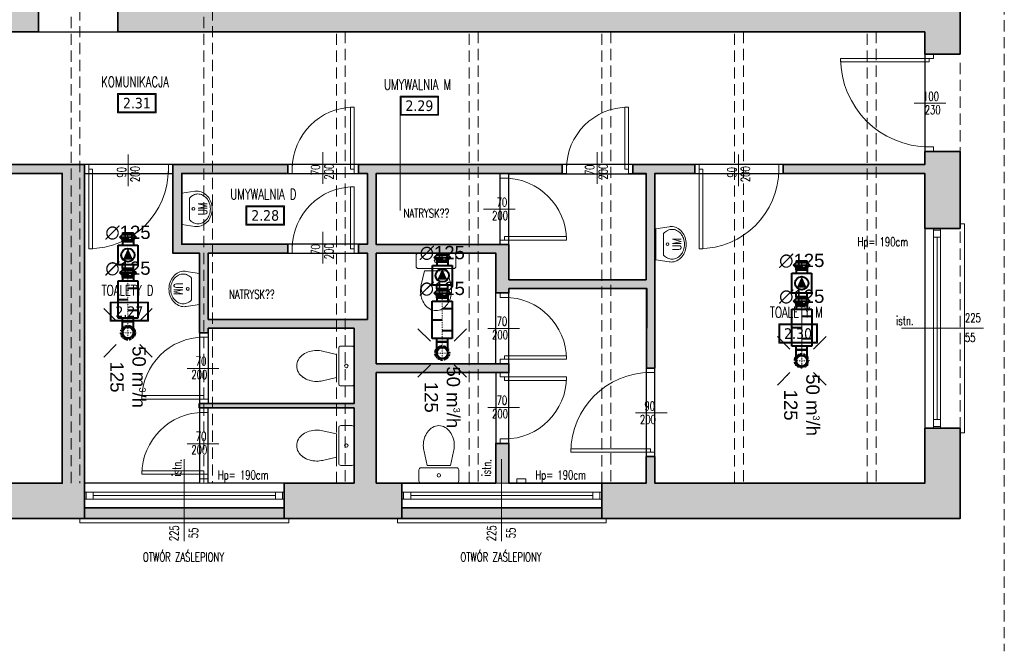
# Model space of a CAD drawing. Header units: millimetres. Extents: x 14400 to 93787, y -21104 to 39413.
# Tile 204 of 256: x 26585 to 27698, y 16840 to 17554. Entities that reach past the tile are written whole.
import ezdxf
from ezdxf.enums import TextEntityAlignment as Align

# ---------------------------------------------------------------- set-up
doc = ezdxf.new("R2010")
doc.units = ezdxf.units.MM
for name, pattern in [('DASHDOT', [25.4, 12.7, -6.35, 0, -6.35]), ('DASHED', [0.75, 0.5, -0.25]), ('HIDDEN', [9.525, 6.35, -3.175])]:
    doc.linetypes.add(name, pattern=pattern)
for name, color, linetype, lineweight in [('!MODUS_ARMATURA', 6, 'Continuous', 9), ('!MODUS_HATCH_ŚCIANA', 254, 'Continuous', 9), ('__MODUS_ŚCIANY', 2, 'Continuous', 35), ('Cienka', 3, 'Continuous', 9), ('Drzwi', 1, 'Continuous', 15), ('FLUID-SW', 3, 'Continuous', 40), ('FLUID-SW-SYM', 7, 'Continuous', 0), ('FLUID-WYSW', 3, 'Continuous', 40), ('Okna', 3, 'Continuous', 13), ('Opis', 8, 'Continuous', 13), ('Opis_pom', 9, 'Continuous', 18), ('Widok', 1, 'Continuous', 15)]:
    doc.layers.add(name, color=color, linetype=linetype, lineweight=lineweight)
for name, color, linetype in [('FLUID-SW-150-ARRGR', 7, 'Continuous'), ('FLUID-WYSW-150-DIM', 7, 'Continuous'), ('FLUID-WYSW-SYM', 7, 'Continuous')]:
    doc.layers.add(name, color=color, linetype=linetype)
doc.styles.add('ARCHETYP', font='romans.shx', dxfattribs={"height": 15})
doc.styles.add('ARIAL', font='tahoma.ttf')
doc.styles.add('FDBES', font='arial.ttf')
doc.styles.add('TXT', font='simplex.shx', dxfattribs={"width": 0.8})
doc.dimstyles.new('FDBES', dxfattribs={"dimscale": 50, "dimtxt": 4, "dimasz": 2.5, "dimexe": 0.8, "dimexo": 2, "dimgap": 1, "dimtad": 1, "dimdsep": 46, "dimtxsty": 'FDBES', "dimcen": 2.5, "dimclrd": 4, "dimclre": 5, "dimadec": 0, "dimazin": 0, "dimtfac": 1, "dimtmove": 0, "dimatfit": 3, "dimfxl": 1, "dimarcsym": 0})

# ---------------------------------------------------------------- blocks, each defined once
blk = doc.blocks.new('A$C578D6593')
for p, q in [((-26.4, 0), (-29.2, 18.8)), ((17.6, 0), (20.4, 18.8)), ((-26.4, 0), (17.6, 0)), ((-19.6, 11), (10.9, 11))]:
    blk.add_line(p, q)
blk.add_circle((-4.4, 16.5), 2)
for centre, radius, start, end in [((-4.4, 14), 29, 90, 109.6071), ((-4.4, 14), 29, 70.3929, 90), ((-10.8, 21.5), 18.6, 154.2825, 180), ((-7.7, 20), 22, 130.6955, 154.2825), ((-10.8, 23), 14.6, 154.2825, 180), ((-7.7, 21.5), 18, 130.6955, 154.2825), ((-5.7, 17.7), 25.1, 109.6071, 130.6955), ((-5.7, 19.2), 21.1, 109.6071, 130.6955), ((-4.4, 15.5), 25, 90, 109.6071), ((-4.4, 15.5), 25, 70.3929, 90), ((-3.1, 19.2), 21.1, 49.3045, 70.3929), ((-3.1, 17.7), 25.1, 49.3045, 70.3929), ((-1, 21.5), 18, 25.7175, 49.3045), ((-1, 20), 22, 25.7175, 49.3045), ((2.1, 23), 14.6, 0, 25.7175), ((2.1, 21.5), 18.6, 0, 25.7175), ((-10.8, 21.5), 18.6, 180, 188.4794), ((-10.8, 23), 14.6, 180, 205.7175), ((-7.7, 24.5), 18, 205.7175, 228.4823), ((-1, 24.5), 18, 311.5177, 334.2825), ((2.1, 23), 14.6, 334.2825, 0), ((2.1, 21.5), 18.6, 351.5206, 0)]:
    blk.add_arc(centre, radius, start, end)
blk = doc.blocks.new('A$C351F644B')
for p, q in [((-16.7, 35.7), (-13.1, 20)), ((16.7, 35.7), (13.1, 20)), ((-22.5, 2.5), (-22.5, 15)), ((-20, 17.5), (20, 17.5)), ((13.1, 20), (-13.1, 20)), ((22.5, 15), (22.5, 2.5)), ((20, 0), (-20, 0))]:
    blk.add_line(p, q)
blk.add_circle((0, 8.8), 1.96)
for centre, radius, start, end in [((6.1, 44.2), 23.3, 144.4623, 163.5183), ((2.3, 46.9), 18.7, 120.1094, 144.4623), ((0, 50.9), 14.1, 90, 120.1094), ((0, 50.9), 14.1, 59.8906, 90), ((-2.3, 46.9), 18.7, 35.5377, 59.8906), ((-6.1, 44.2), 23.3, 16.4817, 35.5377), ((11.9, 42.5), 29.4, 163.5183, 180), ((-11.9, 42.5), 29.4, 0, 16.4817), ((11.9, 42.5), 29.4, 180, 193.3326), ((-11.9, 42.5), 29.4, 346.6674, 0), ((-20, 15), 2.5, 90, 180), ((20, 15), 2.5, 0, 90), ((-20, 2.5), 2.5, 180, 270), ((20, 2.5), 2.5, 270, 0)]:
    blk.add_arc(centre, radius, start, end)
blk = doc.blocks.new('*U621')
at = {"color": 0, "linetype": 'ByBlock', "lineweight": -2}
for p, q in [((-210, 112.5), (210, 112.5)), ((-210, -112.5), (-210, 112.5)), ((210, 112.5), (210, -112.5)), ((-250, 62.5), (-210, 62.5)), ((250, 62.5), (210, 62.5)), ((-250, -62.5), (-210, -62.5)), ((250, -62.5), (210, -62.5)), ((210, -112.5), (-210, -112.5))]:
    blk.add_line(p, q, dxfattribs=at)
at = {"linetype": 'Continuous'}
for p, q in [((0, 112.5), (0, 0)), ((-125, -112.5), (-125, 0)), ((125, -112.5), (125, 0))]:
    blk.add_line(p, q, dxfattribs=at)
at = {"linetype": 'Continuous', "lineweight": -2}
for p, q in [((-250, -62.5), (-250, 62.5)), ((250, 62.5), (250, -62.5))]:
    blk.add_line(p, q, dxfattribs=at)
at = {"layer": 'FLUID-SW-SYM', "linetype": 'DASHDOT'}
blk.add_line((-250, 0), (250, 0), dxfattribs=at)
blk = doc.blocks.new('*U624')
at = {"color": 0, "linetype": 'ByBlock', "lineweight": -2}
for p, q in [((-31.25, 62.5), (93.75, 62.5)), ((-31.25, -62.5), (93.75, -62.5))]:
    blk.add_line(p, q, dxfattribs=at)
at = {"linetype": 'Continuous', "lineweight": -2}
blk.add_line((93.75, 62.5), (93.75, -62.5), dxfattribs=at)
at = {"color": 0, "linetype": 'ByBlock', "lineweight": -2}
blk.add_ellipse((-31.25, 0), major_axis=(0, 62.5), ratio=1, start_param=0, end_param=3.14159265, dxfattribs=at)
at = {"linetype": 'DASHED'}
blk.add_ellipse((-31.25, 0), major_axis=(0, 62.5), ratio=1, start_param=3.14159265, end_param=6.28318531, dxfattribs=at)
at = {"layer": 'FLUID-SW-SYM', "linetype": 'DASHDOT'}
for p, q in [((-93.75, 0), (93.75, 0)), ((-31.25, -62.5), (-31.25, 62.5))]:
    blk.add_line(p, q, dxfattribs=at)
blk = doc.blocks.new('*U623')
at = {"linetype": 'DASHED'}
blk.add_circle((0, 0), 80, dxfattribs=at)
at = {"color": 0, "linetype": 'ByBlock', "lineweight": -2}
blk.add_circle((0, 0), 62.5, dxfattribs=at)
blk = doc.blocks.new('*U622')
at = {"color": 0, "linetype": 'ByBlock', "lineweight": -2}
blk.add_circle((0, 0), 62.5, dxfattribs=at)
blk = doc.blocks.new('*U620')
at = {"linetype": 'Continuous', "lineweight": -2}
for p, q in [((-50, -62.5), (-50, 62.5)), ((50, 62.5), (50, -62.5))]:
    blk.add_line(p, q, dxfattribs=at)
at = {"color": 0, "linetype": 'ByBlock', "lineweight": -2}
for p, q in [((-50, 62.5), (-30, 62.5)), ((-30, 62.5), (0, 92.5)), ((-30, 62.5), (-30, -62.5)), ((0, 92.5), (30, 62.5)), ((50, 62.5), (30, 62.5)), ((30, 62.5), (30, -62.5)), ((-30, -62.5), (-50, -62.5)), ((0, -92.5), (-30, -62.5)), ((30, -62.5), (0, -92.5)), ((30, -62.5), (50, -62.5))]:
    blk.add_line(p, q, dxfattribs=at)
at = {"linetype": 'Continuous'}
blk.add_line((0, 92.5), (0, -92.5), dxfattribs=at)
at = {"layer": 'FLUID-SW-SYM', "linetype": 'DASHDOT'}
blk.add_line((-50, 0), (50, 0), dxfattribs=at)
blk = doc.blocks.new('*U619')
at = {"color": 0, "linetype": 'ByBlock', "lineweight": -2}
for p, q in [((-112, 112), (112, 112)), ((-112, -112), (-112, 112)), ((112, 112), (112, -112)), ((-153, 62), (-112, 62)), ((152, 62), (112, 62)), ((-153, -62), (-112, -62)), ((152, -62), (112, -62)), ((112, -112), (-112, -112))]:
    blk.add_line(p, q, dxfattribs=at)
at = {"linetype": 'Continuous', "lineweight": -2}
for p, q in [((-153, -62), (-153, 62)), ((152, 62), (152, -62))]:
    blk.add_line(p, q, dxfattribs=at)
at = {"linetype": 'Continuous'}
blk.add_circle((0, 0), 75, dxfattribs=at)
blk.add_solid([(-50, 56), (75, 0), (-50, -56)], dxfattribs=at)
blk = doc.blocks.new('*U618')
at = {"linetype": 'Continuous', "lineweight": -2}
for p, q in [((-50, -62.5), (-50, 62.5)), ((50, 62.5), (50, -62.5))]:
    blk.add_line(p, q, dxfattribs=at)
at = {"color": 0, "linetype": 'ByBlock', "lineweight": -2}
for p, q in [((-50, 62.5), (-30, 62.5)), ((-30, 62.5), (0, 92.5)), ((-30, 62.5), (-30, -62.5)), ((0, 92.5), (30, 62.5)), ((50, 62.5), (30, 62.5)), ((30, 62.5), (30, -62.5)), ((-30, -62.5), (-50, -62.5)), ((0, -92.5), (-30, -62.5)), ((30, -62.5), (0, -92.5)), ((30, -62.5), (50, -62.5))]:
    blk.add_line(p, q, dxfattribs=at)
at = {"linetype": 'Continuous'}
blk.add_line((0, 92.5), (0, -92.5), dxfattribs=at)
at = {"layer": 'FLUID-WYSW-SYM', "linetype": 'DASHDOT'}
blk.add_line((-50, 0), (50, 0), dxfattribs=at)
blk = doc.blocks.new('*U629')
at = {"color": 0, "linetype": 'ByBlock', "lineweight": -2}
for p, q in [((-210, 112.5), (210, 112.5)), ((-210, -112.5), (-210, 112.5)), ((210, 112.5), (210, -112.5)), ((-250, 62.5), (-210, 62.5)), ((250, 62.5), (210, 62.5)), ((-250, -62.5), (-210, -62.5)), ((250, -62.5), (210, -62.5)), ((210, -112.5), (-210, -112.5))]:
    blk.add_line(p, q, dxfattribs=at)
at = {"linetype": 'Continuous'}
for p, q in [((0, 112.5), (0, 0)), ((-125, -112.5), (-125, 0)), ((125, -112.5), (125, 0))]:
    blk.add_line(p, q, dxfattribs=at)
at = {"linetype": 'Continuous', "lineweight": -2}
for p, q in [((-250, -62.5), (-250, 62.5)), ((250, 62.5), (250, -62.5))]:
    blk.add_line(p, q, dxfattribs=at)
at = {"layer": 'FLUID-SW-SYM', "linetype": 'DASHDOT'}
blk.add_line((-250, 0), (250, 0), dxfattribs=at)
blk = doc.blocks.new('*U632')
at = {"color": 0, "linetype": 'ByBlock', "lineweight": -2}
for p, q in [((-31.25, 62.5), (93.75, 62.5)), ((-31.25, -62.5), (93.75, -62.5))]:
    blk.add_line(p, q, dxfattribs=at)
at = {"linetype": 'Continuous', "lineweight": -2}
blk.add_line((93.75, 62.5), (93.75, -62.5), dxfattribs=at)
at = {"color": 0, "linetype": 'ByBlock', "lineweight": -2}
blk.add_ellipse((-31.25, 0), major_axis=(0, 62.5), ratio=1, start_param=0, end_param=3.14159265, dxfattribs=at)
at = {"linetype": 'DASHED'}
blk.add_ellipse((-31.25, 0), major_axis=(0, 62.5), ratio=1, start_param=3.14159265, end_param=6.28318531, dxfattribs=at)
at = {"layer": 'FLUID-SW-SYM', "linetype": 'DASHDOT'}
for p, q in [((-93.75, 0), (93.75, 0)), ((-31.25, -62.5), (-31.25, 62.5))]:
    blk.add_line(p, q, dxfattribs=at)
blk = doc.blocks.new('*U631')
at = {"linetype": 'DASHED'}
blk.add_circle((0, 0), 80, dxfattribs=at)
at = {"color": 0, "linetype": 'ByBlock', "lineweight": -2}
blk.add_circle((0, 0), 62.5, dxfattribs=at)
blk = doc.blocks.new('*U630')
at = {"color": 0, "linetype": 'ByBlock', "lineweight": -2}
blk.add_circle((0, 0), 62.5, dxfattribs=at)
blk = doc.blocks.new('*U628')
at = {"linetype": 'Continuous', "lineweight": -2}
for p, q in [((-50, -62.5), (-50, 62.5)), ((50, 62.5), (50, -62.5))]:
    blk.add_line(p, q, dxfattribs=at)
at = {"color": 0, "linetype": 'ByBlock', "lineweight": -2}
for p, q in [((-50, 62.5), (-30, 62.5)), ((-30, 62.5), (0, 92.5)), ((-30, 62.5), (-30, -62.5)), ((0, 92.5), (30, 62.5)), ((50, 62.5), (30, 62.5)), ((30, 62.5), (30, -62.5)), ((-30, -62.5), (-50, -62.5)), ((0, -92.5), (-30, -62.5)), ((30, -62.5), (0, -92.5)), ((30, -62.5), (50, -62.5))]:
    blk.add_line(p, q, dxfattribs=at)
at = {"linetype": 'Continuous'}
blk.add_line((0, 92.5), (0, -92.5), dxfattribs=at)
at = {"layer": 'FLUID-SW-SYM', "linetype": 'DASHDOT'}
blk.add_line((-50, 0), (50, 0), dxfattribs=at)
blk = doc.blocks.new('*U627')
at = {"color": 0, "linetype": 'ByBlock', "lineweight": -2}
for p, q in [((-112, 112), (112, 112)), ((-112, -112), (-112, 112)), ((112, 112), (112, -112)), ((-153, 62), (-112, 62)), ((152, 62), (112, 62)), ((-153, -62), (-112, -62)), ((152, -62), (112, -62)), ((112, -112), (-112, -112))]:
    blk.add_line(p, q, dxfattribs=at)
at = {"linetype": 'Continuous', "lineweight": -2}
for p, q in [((-153, -62), (-153, 62)), ((152, 62), (152, -62))]:
    blk.add_line(p, q, dxfattribs=at)
at = {"linetype": 'Continuous'}
blk.add_circle((0, 0), 75, dxfattribs=at)
blk.add_solid([(-50, 56), (75, 0), (-50, -56)], dxfattribs=at)
blk = doc.blocks.new('*U626')
at = {"linetype": 'Continuous', "lineweight": -2}
for p, q in [((-50, -62.5), (-50, 62.5)), ((50, 62.5), (50, -62.5))]:
    blk.add_line(p, q, dxfattribs=at)
at = {"color": 0, "linetype": 'ByBlock', "lineweight": -2}
for p, q in [((-50, 62.5), (-30, 62.5)), ((-30, 62.5), (0, 92.5)), ((-30, 62.5), (-30, -62.5)), ((0, 92.5), (30, 62.5)), ((50, 62.5), (30, 62.5)), ((30, 62.5), (30, -62.5)), ((-30, -62.5), (-50, -62.5)), ((0, -92.5), (-30, -62.5)), ((30, -62.5), (0, -92.5)), ((30, -62.5), (50, -62.5))]:
    blk.add_line(p, q, dxfattribs=at)
at = {"linetype": 'Continuous'}
blk.add_line((0, 92.5), (0, -92.5), dxfattribs=at)
at = {"layer": 'FLUID-WYSW-SYM', "linetype": 'DASHDOT'}
blk.add_line((-50, 0), (50, 0), dxfattribs=at)
blk = doc.blocks.new('*U637')
at = {"color": 0, "linetype": 'ByBlock', "lineweight": -2}
for p, q in [((-210, 112.5), (210, 112.5)), ((-210, -112.5), (-210, 112.5)), ((210, 112.5), (210, -112.5)), ((-250, 62.5), (-210, 62.5)), ((250, 62.5), (210, 62.5)), ((-250, -62.5), (-210, -62.5)), ((250, -62.5), (210, -62.5)), ((210, -112.5), (-210, -112.5))]:
    blk.add_line(p, q, dxfattribs=at)
at = {"linetype": 'Continuous'}
for p, q in [((0, 112.5), (0, 0)), ((-125, -112.5), (-125, 0)), ((125, -112.5), (125, 0))]:
    blk.add_line(p, q, dxfattribs=at)
at = {"linetype": 'Continuous', "lineweight": -2}
for p, q in [((-250, -62.5), (-250, 62.5)), ((250, 62.5), (250, -62.5))]:
    blk.add_line(p, q, dxfattribs=at)
at = {"layer": 'FLUID-SW-SYM', "linetype": 'DASHDOT'}
blk.add_line((-250, 0), (250, 0), dxfattribs=at)
blk = doc.blocks.new('*U640')
at = {"color": 0, "linetype": 'ByBlock', "lineweight": -2}
for p, q in [((-31.25, 62.5), (93.75, 62.5)), ((-31.25, -62.5), (93.75, -62.5))]:
    blk.add_line(p, q, dxfattribs=at)
at = {"linetype": 'Continuous', "lineweight": -2}
blk.add_line((93.75, 62.5), (93.75, -62.5), dxfattribs=at)
at = {"color": 0, "linetype": 'ByBlock', "lineweight": -2}
blk.add_ellipse((-31.25, 0), major_axis=(0, 62.5), ratio=1, start_param=0, end_param=3.14159265, dxfattribs=at)
at = {"linetype": 'DASHED'}
blk.add_ellipse((-31.25, 0), major_axis=(0, 62.5), ratio=1, start_param=3.14159265, end_param=6.28318531, dxfattribs=at)
at = {"layer": 'FLUID-SW-SYM', "linetype": 'DASHDOT'}
for p, q in [((-93.75, 0), (93.75, 0)), ((-31.25, -62.5), (-31.25, 62.5))]:
    blk.add_line(p, q, dxfattribs=at)
blk = doc.blocks.new('*U639')
at = {"linetype": 'DASHED'}
blk.add_circle((0, 0), 80, dxfattribs=at)
at = {"color": 0, "linetype": 'ByBlock', "lineweight": -2}
blk.add_circle((0, 0), 62.5, dxfattribs=at)
blk = doc.blocks.new('*U638')
at = {"color": 0, "linetype": 'ByBlock', "lineweight": -2}
blk.add_circle((0, 0), 62.5, dxfattribs=at)
blk = doc.blocks.new('*U636')
at = {"linetype": 'Continuous', "lineweight": -2}
for p, q in [((-50, -62.5), (-50, 62.5)), ((50, 62.5), (50, -62.5))]:
    blk.add_line(p, q, dxfattribs=at)
at = {"color": 0, "linetype": 'ByBlock', "lineweight": -2}
for p, q in [((-50, 62.5), (-30, 62.5)), ((-30, 62.5), (0, 92.5)), ((-30, 62.5), (-30, -62.5)), ((0, 92.5), (30, 62.5)), ((50, 62.5), (30, 62.5)), ((30, 62.5), (30, -62.5)), ((-30, -62.5), (-50, -62.5)), ((0, -92.5), (-30, -62.5)), ((30, -62.5), (0, -92.5)), ((30, -62.5), (50, -62.5))]:
    blk.add_line(p, q, dxfattribs=at)
at = {"linetype": 'Continuous'}
blk.add_line((0, 92.5), (0, -92.5), dxfattribs=at)
at = {"layer": 'FLUID-SW-SYM', "linetype": 'DASHDOT'}
blk.add_line((-50, 0), (50, 0), dxfattribs=at)
blk = doc.blocks.new('*U635')
at = {"color": 0, "linetype": 'ByBlock', "lineweight": -2}
for p, q in [((-112, 112), (112, 112)), ((-112, -112), (-112, 112)), ((112, 112), (112, -112)), ((-153, 62), (-112, 62)), ((152, 62), (112, 62)), ((-153, -62), (-112, -62)), ((152, -62), (112, -62)), ((112, -112), (-112, -112))]:
    blk.add_line(p, q, dxfattribs=at)
at = {"linetype": 'Continuous', "lineweight": -2}
for p, q in [((-153, -62), (-153, 62)), ((152, 62), (152, -62))]:
    blk.add_line(p, q, dxfattribs=at)
at = {"linetype": 'Continuous'}
blk.add_circle((0, 0), 75, dxfattribs=at)
blk.add_solid([(-50, 56), (75, 0), (-50, -56)], dxfattribs=at)
blk = doc.blocks.new('*U634')
at = {"linetype": 'Continuous', "lineweight": -2}
for p, q in [((-50, -62.5), (-50, 62.5)), ((50, 62.5), (50, -62.5))]:
    blk.add_line(p, q, dxfattribs=at)
at = {"color": 0, "linetype": 'ByBlock', "lineweight": -2}
for p, q in [((-50, 62.5), (-30, 62.5)), ((-30, 62.5), (0, 92.5)), ((-30, 62.5), (-30, -62.5)), ((0, 92.5), (30, 62.5)), ((50, 62.5), (30, 62.5)), ((30, 62.5), (30, -62.5)), ((-30, -62.5), (-50, -62.5)), ((0, -92.5), (-30, -62.5)), ((30, -62.5), (0, -92.5)), ((30, -62.5), (50, -62.5))]:
    blk.add_line(p, q, dxfattribs=at)
at = {"linetype": 'Continuous'}
blk.add_line((0, 92.5), (0, -92.5), dxfattribs=at)
at = {"layer": 'FLUID-WYSW-SYM', "linetype": 'DASHDOT'}
blk.add_line((-50, 0), (50, 0), dxfattribs=at)

msp = doc.modelspace()

# ---------------------------------------------------------------- hatches: boundary and pattern name
at = {"layer": '!MODUS_HATCH_ŚCIANA', "ltscale": 2}
h = msp.add_hatch(color=8, dxfattribs=at)
h.dxf.hatch_style = 1
h.paths.add_polyline_path([(27648.18233, 17643.36372), (27608.18233, 17643.36372), (27608.18233, 17570.36372), (27233.18233, 17570.36372), (27233.18233, 17675.36372), (27300.18233, 17675.36372), (27300.18233, 17810.36372), (27260.18233, 17810.36372), (27260.18233, 17815.36372), (27245.18233, 17815.36372), (27245.18233, 17810.36372), (27235.18233, 17810.36372), (27235.18233, 17790.36372), (27288.18233, 17790.36372), (27288.18233, 17685.36372), (27223.18233, 17685.36372), (27223.18233, 17570.36372), (27083.18233, 17570.36372), (27083.18233, 17670.36372), (27073.18233, 17670.36372), (27073.18233, 17690.36372), (27051.18233, 17690.36372), (27051.18233, 17570.36372), (26806.18233, 17570.36372), (26806.18233, 17960.36372), (26796.18233, 17960.36372), (26796.18233, 17717.36372), (26570.18233, 17717.36372), (26570.18233, 17570.36372), (26453.18233, 17570.36372), (26453.18233, 17540.36372), (26606.18233, 17540.36372), (26606.18233, 17570.36372), (26585.18233, 17570.36372), (26585.18233, 17705.36372), (26781.18233, 17705.36372), (26781.18233, 17570.36372), (26696.18233, 17570.36372), (26696.18233, 17540.36372), (27608.18233, 17540.36372), (27608.18233, 17515.36372), (27648.18233, 17515.36372)])
h = msp.add_hatch(color=8, dxfattribs=at)
h.dxf.hatch_style = 1
h.paths.add_polyline_path([(27648.18233, 17405.36372), (27608.18233, 17405.36372), (27608.18233, 17390.36372), (27448.18233, 17390.36372), (27448.18233, 17380.36372), (27608.18233, 17380.36372), (27608.18233, 17318.36372), (27648.18233, 17318.36372)])
h = msp.add_hatch(color=8, dxfattribs=at)
h.dxf.hatch_style = 1
h.paths.add_polyline_path([(26658.18233, 16990.36372), (26658.18233, 17390.36372), (26423.18233, 17390.36372), (26423.18233, 17380.36372), (26633.18233, 17380.36372), (26633.18233, 17030.36372), (26517.18233, 17030.36372), (26517.18233, 16990.36372)])
h.paths.add_polyline_path([(27243.09987, 17030.36372), (27243.09987, 16990.36372), (27648.18233, 16990.36372), (27648.18233, 17092.36372), (27608.18233, 17092.36372), (27608.18233, 17030.36372), (27303.18233, 17030.36372), (27303.20689, 17060.36372), (27293.32072, 17060.36372), (27293.18233, 17030.36372)])
h.paths.add_polyline_path([(27017.09987, 17030.34016), (27243.09987, 17030.36372), (27138.18233, 17030.36372), (27138.18233, 17075.36372), (27123.18233, 17075.36372), (27123.18233, 17030.36372), (26988.18233, 17030.36372), (26988.18233, 17155.36372), (27138.18233, 17155.36372), (27138.18233, 17165.36372), (26988.18233, 17165.36372), (26988.18233, 17290.36372), (27123.18233, 17290.36372), (27123.18233, 17245.36372), (27138.18233, 17245.36372), (27138.18233, 17250.362), (27294.05219, 17250.362), (27293.69634, 17160.36372), (27303.18233, 17160.36372), (27303.18233, 17380.36372), (27348.18233, 17380.36372), (27348.18233, 17390.36372), (27278.18233, 17390.36372), (27278.18233, 17380.36372), (27293.18233, 17380.36372), (27293.18233, 17260.362), (27138.18233, 17260.362), (27138.18233, 17300.0258), (26988.18233, 17300.0258), (26988.18233, 17380.36372), (27198.18233, 17380.36372), (27198.18233, 17390.36372), (26988.18233, 17390.36372), (26978.18233, 17390.36372), (26968.18233, 17390.36372), (26968.18233, 17380.36372), (26978.18233, 17380.36372), (26978.18233, 17300.36372), (26968.18233, 17300.36372), (26968.18233, 17290.36372), (26978.18233, 17290.36372), (26978.18233, 17215.36372), (26798.18233, 17215.36372), (26798.18233, 17290.36372), (26888.18233, 17290.36372), (26888.18233, 17300.36372), (26768.18233, 17300.36372), (26768.18233, 17380.36372), (26888.18233, 17380.36372), (26888.18233, 17390.36372), (26758.18233, 17390.36372), (26758.18233, 17290.36372), (26788.18233, 17290.36372), (26788.18233, 17200.36372), (26798.18233, 17200.36372), (26798.18233, 17205.36372), (26963.18233, 17205.36372), (26963.18233, 17120.36372), (26788.10694, 17120.36372), (26788.10654, 17115.36372), (26963.18233, 17115.36372), (26963.18233, 17030.36372), (26884.18233, 17030.36372), (26884.18233, 16990.36372), (27017.09987, 16990.36372)])
h = msp.add_hatch(color=8, dxfattribs=at)
h.dxf.hatch_style = 1
h.paths.add_polyline_path([(26771.01145, 17002.36372), (26658.18233, 17002.36372), (26658.18233, 16990.36372), (26771.01145, 16990.36372)])
h = msp.add_hatch(color=8, dxfattribs=at)
h.dxf.hatch_style = 1
h.paths.add_polyline_path([(26884.18233, 17002.36372), (26771.01145, 17002.36372), (26771.01145, 16990.36372), (26884.18233, 16990.36372)])
h = msp.add_hatch(color=8, dxfattribs=at)
h.dxf.hatch_style = 1
h.paths.add_polyline_path([(27129.92898, 17002.36372), (27017.09987, 17002.36372), (27017.09987, 16990.36372), (27129.92898, 16990.36372)])
h = msp.add_hatch(color=8, dxfattribs=at)
h.dxf.hatch_style = 1
h.paths.add_polyline_path([(27243.09987, 17002.36372), (27129.92898, 17002.36372), (27129.92898, 16990.36372), (27243.09987, 16990.36372)])

# ---------------------------------------------------------------- linework, layer by layer
at = {"layer": '__MODUS_ŚCIANY', "color": 8}
for points in [[(26606.18233, 17540.36372), (26606.18233, 17570.36372), (26585.18233, 17570.36372), (26585.18233, 17705.36372), (26781.18233, 17705.36372), (26781.18233, 17570.36372), (26696.18233, 17570.36372), (26696.18233, 17540.36372), (27608.18233, 17540.36372)], [(27648.18233, 17515.36372), (27648.18233, 17643.36372)], [(26606.18233, 17540.36372), (26453.18233, 17540.36372)], [(27608.18233, 17540.36372), (27608.18233, 17515.36372)], [(27608.18233, 17515.36372), (27648.18233, 17515.36372)], [(27608.18233, 17405.36372), (27608.18233, 17390.36372), (27448.18233, 17390.36372)], [(27608.18233, 17405.36372), (27648.18233, 17405.36372)], [(27648.18233, 17318.36372), (27648.18233, 17405.36372)], [(26658.18233, 17390.36372), (26423.18233, 17390.36372), (26423.18233, 17380.36372), (26633.18233, 17380.36372), (26633.18233, 17030.36372), (26517.18233, 17030.36372)], [(26658.18233, 17030.36372), (26658.18233, 17390.36372)], [(26888.18233, 17390.36372), (26758.18233, 17390.36372), (26758.18233, 17290.36372), (26788.18233, 17290.36372), (26788.18233, 17200.36372), (26798.18233, 17200.36372), (26798.18233, 17205.36372), (26963.18233, 17205.36372), (26963.18233, 17120.36372), (26788.10694, 17120.36372), (26788.10654, 17115.36372), (26963.18233, 17115.36372), (26963.18233, 17030.36372)], [(26888.18233, 17390.36372), (26888.18233, 17380.36372), (26768.18233, 17380.36372), (26768.18233, 17300.36372), (26888.18233, 17300.36372), (26888.18233, 17290.36372), (26798.18233, 17290.36372), (26798.18233, 17215.36372), (26978.18233, 17215.36372), (26978.18233, 17290.36372), (26968.18233, 17290.36372), (26968.18233, 17300.36372), (26978.18233, 17300.36372), (26978.18233, 17380.36372), (26968.18233, 17380.36372), (26968.18233, 17390.36372), (26978.18233, 17390.36372), (26988.18233, 17390.36372)], [(27198.18233, 17390.36372), (26988.18233, 17390.36372)], [(27198.18233, 17390.36372), (27198.18233, 17380.36372)], [(27348.18233, 17390.36372), (27278.18233, 17390.36372)], [(27278.18233, 17390.36372), (27278.18233, 17380.36372)], [(27348.18233, 17390.36372), (27348.18233, 17380.36372)], [(27448.18233, 17390.36372), (27448.18233, 17380.36372)], [(26988.18233, 17380.36372), (26988.18233, 17300.36372)], [(27278.18233, 17380.36372), (27293.18233, 17380.36372), (27293.18233, 17260.362), (27138.18233, 17260.362), (27138.18233, 17300.0258), (26988.18233, 17300.0258), (26988.18233, 17380.36372), (27198.18233, 17380.36372)], [(27303.18233, 17160.36372), (27303.18233, 17380.36372), (27348.18233, 17380.36372)], [(27448.18233, 17380.36372), (27608.18233, 17380.36372), (27608.18233, 17318.36372)], [(27608.18233, 17318.36372), (27648.18233, 17318.36372)], [(26988.18233, 17290.36372), (26988.18233, 17165.36372), (27138.18233, 17165.36372), (27138.18233, 17155.36372), (26988.18233, 17155.36372), (26988.18233, 17030.36372)], [(27293.69634, 17160.36372), (27294.05219, 17250.362), (27138.18233, 17250.362), (27138.18233, 17245.36372), (27123.18233, 17245.36372), (27123.18233, 17290.36372), (26988.18233, 17290.36372)], [(27293.69634, 17160.36372), (27303.18233, 17160.36372)], [(27243.09987, 16990.36372), (27648.18233, 16990.36372), (27648.18233, 17092.36372)], [(27608.18233, 17092.36372), (27608.18233, 17030.36372), (27303.18233, 17030.36372), (27303.20689, 17060.36372)], [(27608.18233, 17092.36372), (27648.18233, 17092.36372)], [(27608.18233, 17092.36372), (27648.18233, 17092.36372)], [(26988.18233, 17030.36372), (27123.18233, 17030.36372), (27123.18233, 17075.36372), (27138.18233, 17075.36372), (27138.18233, 17030.36372), (27293.18233, 17030.36372), (27293.32072, 17060.36372)], [(27293.20689, 17060.36372), (27303.20689, 17060.36372)], [(26658.18233, 17030.36372), (26658.18233, 16990.36372)], [(26658.18233, 17030.36372), (26658.18233, 16990.36372)], [(26963.18233, 17030.36372), (26884.18233, 17030.36372)], [(26884.18233, 17030.36372), (26884.18233, 16990.36372)], [(27017.09987, 17030.36372), (27017.09987, 16990.36372)], [(27017.09987, 17030.36372), (27017.09987, 16990.36372)], [(27243.09987, 17030.36372), (27243.09987, 16990.36372)], [(26658.18233, 17002.36372), (26884.18233, 17002.36372)], [(27017.09987, 17002.36372), (27243.09987, 17002.36372)], [(26517.18233, 16990.36372), (26658.18233, 16990.36372)], [(26658.18233, 16990.36372), (26884.18233, 16990.36372)], [(26884.18233, 16990.36372), (27017.09987, 16990.36372)], [(27017.09987, 16990.36372), (27243.09987, 16990.36372)]]:
    msp.add_lwpolyline(points, dxfattribs=at)
at = {"layer": 'Cienka', "color": 8, "linetype": 'HIDDEN', "ltscale": 2}
for points in [[(26643.09987, 17030.36372), (26643.18233, 18080.36372)], [(26653.18233, 18080.36372), (26653.18233, 17030.36372)], [(26793.09987, 17030.36372), (26793.18233, 18080.36372)], [(26803.18233, 18080.36372), (26803.18233, 17030.36372)], [(26943.09987, 17030.36372), (26943.13992, 17540.36372)], [(26953.18233, 17540.36372), (26953.18233, 17030.36372)], [(27093.09987, 17030.36372), (27093.13992, 17540.36372)], [(27103.18233, 17540.36372), (27103.18233, 17030.36372)], [(27243.09987, 17030.34016), (27243.13992, 17540.36372)], [(27253.18233, 17540.36372), (27253.18233, 17030.34016)], [(27393.09987, 17030.32838), (27393.13992, 17540.36372)], [(27403.18233, 17540.36372), (27403.18233, 17030.32838)], [(27543.09987, 17030.36372), (27543.13992, 17540.36372)], [(27553.18233, 17540.36372), (27553.18233, 17030.36372)]]:
    msp.add_lwpolyline(points, dxfattribs=at)
at = {"layer": 'DEFPOINTS', "color": 8}
for points in [[(25962.18233, 17540.36372), (27608.18233, 17540.36372), (27608.18233, 17390.36372), (25962.18233, 17390.36372)], [(26175.18233, 17030.36372), (26633.18233, 17030.36372), (26633.18233, 17380.36372), (26175.18233, 17380.36372)], [(26788.18233, 17030.36372), (26658.18233, 17030.36372), (26658.18233, 17380.36372), (26758.18233, 17380.36372), (26758.18233, 17290.36372), (26788.18233, 17290.36372)], [(26768.18233, 17380.36372), (26978.18233, 17380.36372), (26978.18233, 17300.36372), (26768.18233, 17300.36372)], [(27303.18233, 17380.36372), (27608.18233, 17380.36372), (27608.18233, 17030.36372), (27303.18233, 17030.36372)], [(26978.18233, 17215.36372), (26798.18233, 17215.36372), (26798.18233, 17290.36372), (26978.18233, 17290.36372)], [(27123.18233, 17290.36372), (26988.18233, 17290.36372), (26988.18233, 17165.36372), (27123.18233, 17165.36372)], [(27138.18233, 17250.362), (27293.18233, 17250.362), (27293.18233, 17030.36372), (27138.18233, 17030.36372)], [(26963.18233, 17205.36372), (26798.18233, 17205.36372), (26798.18233, 17120.36372), (26963.18233, 17120.36372)], [(27123.18233, 17030.36372), (26988.18233, 17030.36372), (26988.18233, 17155.36372), (27123.18233, 17155.36372)], [(26798.18233, 17115.36372), (26963.18233, 17115.36372), (26963.18233, 17030.36372), (26798.18233, 17030.36372)]]:
    msp.add_lwpolyline(points, close=True, dxfattribs=at)
for points in [[(26988.18233, 17380.36372), (26988.18233, 17300.36372), (27128.18233, 17300.0258), (27128.18233, 17380.36372), (26988.18233, 17380.36372)], [(27138.18233, 17260.362), (27138.18233, 17380.0258), (27293.18233, 17380.0258), (27293.18233, 17260.362), (27138.18233, 17260.362)]]:
    msp.add_lwpolyline(points, dxfattribs=at)
at = {"layer": 'Drzwi', "color": 8}
for points in [[(27513.18233, 17506.36372), (27613.18233, 17506.36372), (27613.18233, 17510.36372), (27513.18233, 17510.36372)], [(27608.18233, 17515.36372), (27618.18233, 17515.36372), (27618.18233, 17510.36372), (27608.18233, 17510.36372)], [(26959.18233, 17455.36378), (26959.18233, 17385.36378), (26963.18233, 17385.36378), (26963.18233, 17455.36378)], [(27269.18233, 17455.36378), (27269.18233, 17385.36378), (27273.18233, 17385.36378), (27273.18233, 17455.36378)], [(27608.18233, 17410.36372), (27618.18233, 17410.36372), (27618.18233, 17405.36372), (27608.18233, 17405.36372)], [(26663.18233, 17390.36372), (26663.18233, 17380.36372), (26658.18233, 17380.36372), (26658.18233, 17390.36372)], [(26758.18233, 17390.36372), (26758.18233, 17380.36372), (26753.18233, 17380.36372), (26753.18233, 17390.36372)], [(26888.18233, 17380.36372), (26888.18233, 17390.36372), (26893.18233, 17390.36372), (26893.18233, 17380.36372)], [(26963.18233, 17380.36372), (26963.18233, 17390.36372), (26968.18233, 17390.36372), (26968.18233, 17380.36372)], [(27198.18233, 17380.36372), (27198.18233, 17390.36372), (27203.18233, 17390.36372), (27203.18233, 17380.36372)], [(27273.18233, 17380.36372), (27273.18233, 17390.36372), (27278.18233, 17390.36372), (27278.18233, 17380.36372)], [(27353.18233, 17390.36372), (27353.18233, 17380.36372), (27348.18233, 17380.36372), (27348.18233, 17390.36372)], [(27448.18233, 17390.36372), (27448.18233, 17380.36372), (27443.18233, 17380.36372), (27443.18233, 17390.36372)], [(26667.18233, 17295.36372), (26667.18233, 17385.36372), (26663.18233, 17385.36372), (26663.18233, 17295.36372)], [(27138.18233, 17375.0258), (27128.18233, 17375.0258), (27128.18233, 17380.0258), (27138.18233, 17380.0258)], [(27357.18233, 17295.36372), (27357.18233, 17385.36372), (27353.18233, 17385.36372), (27353.18233, 17295.36372)], [(26959.18233, 17365.36378), (26959.18233, 17295.36378), (26963.18233, 17295.36378), (26963.18233, 17365.36378)], [(26888.18233, 17290.36372), (26888.18233, 17300.36372), (26893.18233, 17300.36372), (26893.18233, 17290.36372)], [(26963.18233, 17290.36372), (26963.18233, 17300.36372), (26968.18233, 17300.36372), (26968.18233, 17290.36372)], [(27138.18233, 17300.0258), (27128.18233, 17300.0258), (27128.18233, 17305.0258), (27138.18233, 17305.0258)], [(27203.18239, 17309.0258), (27133.18239, 17309.0258), (27133.18239, 17305.0258), (27203.18239, 17305.0258)], [(27203.18239, 17309.0258), (27133.18239, 17309.0258), (27133.18239, 17305.0258), (27203.18239, 17305.0258)], [(27138.18233, 17240.36372), (27128.18233, 17240.36372), (27128.18233, 17245.36372), (27138.18233, 17245.36372)], [(26798.18233, 17195.36372), (26788.18233, 17195.36372), (26788.18233, 17200.36372), (26798.18233, 17200.36372)], [(27138.18233, 17165.36372), (27128.18233, 17165.36372), (27128.18233, 17170.36372), (27138.18233, 17170.36372)], [(27203.18239, 17174.36372), (27133.18239, 17174.36372), (27133.18239, 17170.36372), (27203.18239, 17170.36372)], [(27203.18239, 17174.36372), (27133.18239, 17174.36372), (27133.18239, 17170.36372), (27203.18239, 17170.36372)], [(27138.18233, 17155.36372), (27128.18233, 17155.36372), (27128.18233, 17150.36372), (27138.18233, 17150.36372)], [(27293.20689, 17160.36372), (27303.20689, 17160.36372), (27303.20689, 17155.36372), (27293.20689, 17155.36372)], [(27203.18239, 17146.36372), (27133.18239, 17146.36372), (27133.18239, 17150.36372), (27203.18239, 17150.36372)], [(27203.18239, 17146.36372), (27133.18239, 17146.36372), (27133.18239, 17150.36372), (27203.18239, 17150.36372)], [(26723.18227, 17129.36372), (26793.18227, 17129.36372), (26793.18227, 17125.36372), (26723.18227, 17125.36372)], [(26723.18227, 17129.36372), (26793.18227, 17129.36372), (26793.18227, 17125.36372), (26723.18227, 17125.36372)], [(26798.18233, 17120.36372), (26788.18233, 17120.36372), (26788.18233, 17125.36372), (26798.18233, 17125.36372)], [(26798.18233, 17110.36372), (26788.18233, 17110.36372), (26788.18233, 17115.36372), (26798.18233, 17115.36372)], [(27138.18233, 17080.36372), (27128.18233, 17080.36372), (27128.18233, 17075.36372), (27138.18233, 17075.36372)], [(27208.20689, 17069.36372), (27298.20689, 17069.36372), (27298.20689, 17065.36372), (27208.20689, 17065.36372)], [(27293.20689, 17065.36372), (27303.20689, 17065.36372), (27303.20689, 17060.36372), (27293.20689, 17060.36372)], [(26723.18227, 17044.36372), (26793.18227, 17044.36372), (26793.18227, 17040.36372), (26723.18227, 17040.36372)], [(26798.18233, 17035.36372), (26788.18233, 17035.36372), (26788.18233, 17040.36372), (26798.18233, 17040.36372)]]:
    msp.add_lwpolyline(points, close=True, dxfattribs=at)
for points in [[(27596.31913, 17459.9921), (27632.14247, 17459.9921)], [(26707.81072, 17401.89915), (26707.81072, 17366.07581)], [(26927.81072, 17368.50057), (26927.81072, 17404.32391)], [(27237.81072, 17368.50057), (27237.81072, 17404.32391)], [(27397.81072, 17401.89915), (27397.81072, 17366.07581)], [(27145.04548, 17339.9921), (27109.22214, 17339.9921)], [(26927.81072, 17278.50057), (26927.81072, 17314.32391)], [(27150.04548, 17204.9921), (27114.22214, 17204.9921)], [(26810.04548, 17159.9921), (26774.22214, 17159.9921)], [(27150.04548, 17115.73533), (27114.22214, 17115.73533)], [(27281.34369, 17109.9921), (27317.16703, 17109.9921)], [(26810.04548, 17074.9921), (26774.22214, 17074.9921)]]:
    msp.add_lwpolyline(points, dxfattribs=at)
for centre, radius, start, end in [((27613.18233, 17510.36372), 100, 180, 270), ((26963.18233, 17385.36378), 70, 90, 180), ((26963.18233, 17385.36378), 70, 90, 180), ((27273.18233, 17385.36378), 70, 90, 180), ((27273.18233, 17385.36378), 70, 90, 180), ((26663.18233, 17385.36372), 90, 270, 0), ((27353.18233, 17385.36372), 90, 270, 0), ((26963.18233, 17295.36378), 70, 90, 180), ((26963.18233, 17295.36378), 70, 90, 180), ((27133.18239, 17305.0258), 70, 360, 90), ((27133.18239, 17305.0258), 70, 360, 90), ((27133.18239, 17170.36372), 70, 360, 90), ((27133.18239, 17170.36372), 70, 360, 90), ((26793.18227, 17125.36372), 70, 90, 180), ((26793.18227, 17125.36372), 70, 90, 180), ((27298.20689, 17065.36372), 90, 90, 180), ((27133.18239, 17150.36372), 70, 270, 0), ((27133.18239, 17150.36372), 70, 270, 0), ((26793.18227, 17040.36372), 70, 90, 180), ((26793.18227, 17040.36372), 70, 90, 180)]:
    msp.add_arc(centre, radius, start, end, dxfattribs=at)
at = {"layer": 'Okna', "color": 8, "ltscale": 2}
for points in [[(27618.18233, 17092.36372), (27618.18233, 17318.36372)], [(27626.18233, 17092.36372), (27626.18233, 17318.36372)], [(27622.18233, 17102.36372), (27622.18233, 17308.36372)], [(26658.18233, 17020.36372), (26884.18233, 17020.36372)], [(27017.09987, 17020.36372), (27243.09987, 17020.36372)], [(26658.18233, 17012.36372), (26884.18233, 17012.36372)], [(26668.18233, 17016.36372), (26874.18233, 17016.36372)], [(27017.09987, 17012.36372), (27243.09987, 17012.36372)], [(27027.09987, 17016.36372), (27233.09987, 17016.36372)]]:
    msp.add_lwpolyline(points, dxfattribs=at)
for points in [[(27618.18233, 17316.36372), (27618.18233, 17308.36372), (27626.18233, 17308.36372), (27626.18233, 17316.36372)], [(27618.18233, 17094.36372), (27618.18233, 17102.36372), (27626.18233, 17102.36372), (27626.18233, 17094.36372)], [(26660.18233, 17020.36372), (26668.18233, 17020.36372), (26668.18233, 17012.36372), (26660.18233, 17012.36372)], [(26882.18233, 17020.36372), (26874.18233, 17020.36372), (26874.18233, 17012.36372), (26882.18233, 17012.36372)], [(27019.09987, 17020.36372), (27027.09987, 17020.36372), (27027.09987, 17012.36372), (27019.09987, 17012.36372)], [(27241.09987, 17020.36372), (27233.09987, 17020.36372), (27233.09987, 17012.36372), (27241.09987, 17012.36372)]]:
    msp.add_lwpolyline(points, close=True, dxfattribs=at)
at = {"layer": 'Okna', "color": 8}
for points in [[(27674.49102, 17205.36372), (27581.87364, 17205.36372)], [(26771.01145, 16964.78852), (26771.01145, 17057.40589)], [(27129.92898, 16964.78852), (27129.92898, 17057.40589)]]:
    msp.add_lwpolyline(points, dxfattribs=at)
at = {"layer": 'Opis_pom', "color": 8, "ltscale": 0.7}
for points in [[(26695.75389, 17449.02323), (26739.27389, 17449.02323), (26739.27389, 17470.78323), (26695.75389, 17470.78323)], [(26696.84189, 17450.11123), (26738.18589, 17450.11123), (26738.18589, 17469.69523), (26696.84189, 17469.69523)], [(27015.15549, 17446.10386), (27058.67549, 17446.10386), (27058.67549, 17467.86386), (27015.15549, 17467.86386)], [(27016.24349, 17447.19186), (27057.58749, 17447.19186), (27057.58749, 17466.77586), (27016.24349, 17466.77586)], [(26840.8129, 17322.06171), (26884.3329, 17322.06171), (26884.3329, 17343.82171), (26840.8129, 17343.82171)], [(26841.9009, 17323.14971), (26883.2449, 17323.14971), (26883.2449, 17342.73371), (26841.9009, 17342.73371)], [(26687.26741, 17213.35161), (26730.78741, 17213.35161), (26730.78741, 17235.11161), (26687.26741, 17235.11161)], [(26688.35541, 17214.43961), (26729.69941, 17214.43961), (26729.69941, 17234.02361), (26688.35541, 17234.02361)], [(27443.29301, 17188.5837), (27486.81301, 17188.5837), (27486.81301, 17210.3437), (27443.29301, 17210.3437)], [(27444.38101, 17189.6717), (27485.72501, 17189.6717), (27485.72501, 17209.2557), (27444.38101, 17209.2557)]]:
    msp.add_lwpolyline(points, close=True, dxfattribs=at)
msp.add_lwpolyline([(27015.15549, 17446.10386), (27015.15549, 17338.37406)], dxfattribs=at)
at = {"layer": 'Widok', "color": 8, "linetype": 'HIDDEN', "ltscale": 2}
for points in [[(25267.18233, 17965.36372), (25267.18233, 18220.36372), (27698.18233, 18220.36372), (27698.18233, 16840.36372)], [(27608.18233, 17515.36372), (27608.18233, 17405.36372)], [(27648.18233, 17505.36372), (27648.18233, 17405.36372)], [(27648.18233, 17092.36372), (27648.18233, 17318.36372)]]:
    msp.add_lwpolyline(points, dxfattribs=at)
at = {"layer": 'Widok', "color": 8}
for points in [[(27648.18233, 17318.36372), (27648.18233, 17323.36372), (27653.18233, 17323.36372), (27653.18233, 17087.36372), (27648.18233, 17087.36372), (27648.18233, 17092.36372)], [(27608.18233, 17092.36372), (27608.18233, 17318.36372)], [(27017.09987, 17030.36372), (27123.18233, 17030.36372), (27123.18233, 17075.36372), (27138.18233, 17075.36372), (27138.18233, 17030.36372), (27243.09987, 17030.34016)], [(26884.18233, 17030.36372), (26798.18233, 17030.36372), (26798.18233, 17035.36372), (26788.18233, 17035.36372), (26788.18233, 17030.36372), (26658.18233, 17030.36372)], [(27243.09987, 17030.36372), (27157.09987, 17030.36372), (27157.09987, 17035.36372), (27147.09987, 17035.36372), (27147.09987, 17030.36372), (27017.09987, 17030.36372)], [(26658.18233, 17030.36372), (26884.18233, 17030.36372)], [(27017.09987, 17030.36372), (27243.09987, 17030.36372)], [(26658.18233, 16990.36372), (26653.18233, 16990.36372), (26653.18233, 16985.36372), (26889.18233, 16985.36372), (26889.18233, 16990.36372), (26884.18233, 16990.36372)], [(27017.09987, 16990.36372), (27012.09987, 16990.36372), (27012.09987, 16985.36372), (27248.09987, 16985.36372), (27248.09987, 16990.36372), (27243.09987, 16990.36372)]]:
    msp.add_lwpolyline(points, dxfattribs=at)

# ---------------------------------------------------------------- block references
at = {"layer": '!MODUS_ARMATURA', "color": 8, "xscale": 0.8, "yscale": 0.8, "zscale": 0.8}
for p, rotation in [((26768.18233, 17336.87282), 269.9999999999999), ((27304.25883, 17296.8711), 269.9999999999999), ((26788.18233, 17253.35462), 89.99999999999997)]:
    msp.add_blockref('A$C578D6593', p, dxfattribs=dict(at, rotation=rotation))
at = {"layer": '!MODUS_ARMATURA', "color": 8}
for p, rotation in [((27055.68233, 17290.36372), 180), ((26963.18233, 17162.86372), 90), ((26963.18233, 17072.86372), 90)]:
    msp.add_blockref('A$C351F644B', p, dxfattribs=dict(at, rotation=rotation))
msp.add_blockref('A$C351F644B', (27058.86797, 17030.36372), dxfattribs=at)
at = {"layer": 'FLUID-SW', "linetype": 'Continuous'}
for name, p, xscale, yscale, zscale, rotation in [('*U636', (26707.45295, 17267.89794), 0.1000000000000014, 0.1000000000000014, 0.1000000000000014, 90.00000000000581), ('*U637', (26707.45295, 17237.89794, 0), 0.1000000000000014, 0.1000000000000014, 0.1000000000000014, 90.00000000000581), ('*U628', (27062.79346, 17244.98018), 0.1000000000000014, 0.1000000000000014, 0.1000000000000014, 90.00000000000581), ('*U629', (27062.79346, 17214.98018, 0), 0.1000000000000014, 0.1000000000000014, 0.1000000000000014, 90.00000000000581), ('*U620', (27469.18466, 17236.14485), 0.1000000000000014, 0.1000000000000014, 0.1000000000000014, 90.00000000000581), ('*U621', (27469.18466, 17206.14485, 0), 0.1000000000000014, 0.1000000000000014, 0.1000000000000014, 90.00000000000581), ('*U640', (26707.45295, 17203.52294), 0.09999999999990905, 0.09999999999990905, 0.09999999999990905, 90.00000000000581), ('*U639', (26707.45295, 17200.39794), 0.1000000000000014, 0.1000000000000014, 0.1000000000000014, 270), ('*U638', (26707.45295, 17200.39794), 0.09999999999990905, 0.09999999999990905, 0.09999999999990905, 270), ('*U632', (27062.79346, 17180.60518), 0.09999999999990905, 0.09999999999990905, 0.09999999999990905, 90.00000000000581), ('*U631', (27062.79346, 17177.48018), 0.1000000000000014, 0.1000000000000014, 0.1000000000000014, 270), ('*U630', (27062.79346, 17177.48018), 0.09999999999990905, 0.09999999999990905, 0.09999999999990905, 270), ('*U623', (27469.18466, 17168.64485), 0.1000000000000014, 0.1000000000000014, 0.1000000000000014, 270), ('*U624', (27469.18466, 17171.76985), 0.09999999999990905, 0.09999999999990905, 0.09999999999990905, 90.00000000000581), ('*U622', (27469.18466, 17168.64485), 0.09999999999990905, 0.09999999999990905, 0.09999999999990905, 270)]:
    msp.add_blockref(name, p, dxfattribs=dict(at, xscale=xscale, yscale=yscale, zscale=zscale, rotation=rotation))
at = {"layer": 'FLUID-WYSW', "linetype": 'Continuous', "xscale": 0.1, "yscale": 0.1, "zscale": 0.1, "rotation": 90.00000000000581}
for name, p in [('*U634', (26707.45295, 17308.39794)), ('*U635', (26707.45295, 17288.14794)), ('*U626', (27062.79346, 17285.48018)), ('*U627', (27062.79346, 17265.23018)), ('*U618', (27469.18466, 17276.64485)), ('*U619', (27469.18466, 17256.39485))]:
    msp.add_blockref(name, p, dxfattribs=at)

# ---------------------------------------------------------------- texts
at = {"layer": 'FLUID-SW-150-ARRGR', "char_height": 15, "attachment_point": 5, "rotation": 270, "style": 'FDBES'}
for insert in [(26707.45295, 17150.34934), (27062.79346, 17127.43158), (27469.18466, 17118.59624)]:
    msp.add_mtext('50 m{\\A2;\\H0.5x;3}/h\\P125', dxfattribs=dict(at, insert=insert))
at = {"layer": 'FLUID-WYSW-150-DIM', "char_height": 15, "attachment_point": 5, "style": 'FDBES'}
for insert in [(26707.45295, 17313.39794), (27062.79346, 17290.48018), (27469.18466, 17281.64485), (26707.45295, 17272.89794), (27062.79346, 17249.98018), (27469.18466, 17241.14485)]:
    msp.add_mtext('∅125\\P', dxfattribs=dict(at, insert=insert))
at = {"layer": 'Opis', "color": 8, "style": 'ARCHETYP', "width": 0.7}
for s, rotation, p in [('100', 359.68184326, (27606.25167, 17462.60875)), ('230', 359.68184326, (27608.18233, 17447.39241)), ('70', 89.68184326, (26924.45085, 17378.43317)), ('200', 89.68184326, (26939.66719, 17373.34886)), ('70', 89.68184326, (27234.45085, 17378.43317)), ('200', 89.68184326, (27249.66719, 17373.34886)), ('90', 89.68184326, (26705.19408, 17375.68058)), ('200', 89.68184326, (26720.41041, 17370.59627)), ('90', 89.68184326, (27395.19408, 17375.68058)), ('200', 89.68184326, (27410.41041, 17370.59627)), ('UM', 90.00000004, (26796.916, 17333.37326)), ('70', 359.68184326, (27124.15474, 17343.01406)), ('NATRYSK??', 0.00000004, (27019.03554, 17330.48394)), ('200', 359.68184326, (27119.07042, 17327.79772)), ('70', 89.68184326, (26924.45085, 17288.43317)), ('200', 89.68184326, (26939.66719, 17283.34886)), ('UM', 90.00000004, (27332.9925, 17293.37154)), ('Hp= 190cm', 0.00000004, (27532.29583, 17298.2078)), ('UM', 270.00000004, (26759.44866, 17256.85417)), ('NATRYSK??', 0.00000004, (26821.7199, 17238.87794)), ('70', 359.68184326, (27124.15474, 17208.35197)), ('200', 359.68184326, (27119.07042, 17193.13564)), ('70', 359.68184326, (26784.15474, 17163.35197)), ('200', 359.68184326, (26779.07042, 17148.13564)), ('70', 359.68184326, (27124.15474, 17119.0952)), ('90', 359.68184326, (27291.27623, 17112.60875)), ('200', 359.68184326, (27119.07042, 17103.87887)), ('200', 359.68184326, (27286.19191, 17097.39241)), ('70', 359.68184326, (26784.15474, 17078.35197)), ('200', 359.68184326, (26779.07042, 17063.13564)), ('istn.', 87.58391143, (26767.29766, 17037.72594)), ('istn.', 87.58391143, (27117.42804, 17037.72594)), ('Hp= 190cm', 0.00000004, (26809.12864, 17034.6935)), ('Hp= 190cm', 0.00000004, (27168.04617, 17034.6935)), ('225', 87.58391143, (26764.21089, 16964.56881)), ('55', 87.58391143, (26786.33599, 16967.9838)), ('225', 87.58391143, (27123.12843, 16964.56881)), ('55', 87.58391143, (27145.25353, 16967.9838)), ('OTWÓR ZAŚLEPIONY', 0.00000004, (26724.35331, 16941.90897)), ('OTWÓR ZAŚLEPIONY', 0.00000004, (27083.27084, 16941.90897))]:
    msp.add_text(s, height=10, rotation=rotation, dxfattribs=at).set_placement(p)
for s, p in [('225', (27653.71073, 17212.16428)), ('istn.', (27575.90076, 17209.07751)), ('55', (27653.6152, 17190.06665))]:
    msp.add_text(s, height=10, dxfattribs=at).set_placement(p)
at = {"layer": 'Opis_pom', "color": 8, "ltscale": 0.7, "style": 'TXT', "width": 0.7}
for s, p in [('KOMUNIKACJA', (26715.49041, 17477.97626)), ('UMYWALNIA M', (27034.89201, 17475.05688)), ('UMYWALNIA D', (26860.54943, 17351.01473)), ('TOALETY D', (26707.00393, 17242.30464)), ('TOALETY M', (27463.02953, 17217.53673))]:
    msp.add_text(s, height=12, dxfattribs=at).set_placement(p, align=Align.CENTER)
at = {"layer": 'Opis_pom', "color": 8, "ltscale": 0.7, "style": 'ARIAL'}
for tag, p in [('2.31', (26717.51389, 17459.90323)), ('2.29', (27036.91549, 17456.98386)), ('2.28', (26862.5729, 17332.94171)), ('2.27', (26709.02741, 17224.23161)), ('2.30', (27465.05301, 17199.4637))]:
    msp.add_attdef(tag, text='', height=11.968, dxfattribs=at).set_placement(p, align=Align.MIDDLE_CENTER)

# ---------------------------------------------------------------- leaders
at = {"layer": 'FLUID-SW-150-ARRGR'}
for points in [[(26694.13188, 17213.71901), (26679.98975, 17227.86115)], [(26720.77402, 17213.71901), (26734.91615, 17227.86115)], [(27049.47239, 17190.80125), (27035.33026, 17204.94338)], [(27076.11453, 17190.80125), (27090.25666, 17204.94338)], [(26694.13188, 17187.07687), (26679.98975, 17172.93474)], [(26720.77402, 17187.07687), (26734.91615, 17172.93474)], [(27455.86359, 17181.96591), (27441.72146, 17196.10805)], [(27482.50573, 17181.96591), (27496.64787, 17196.10805)], [(27049.47239, 17164.15911), (27035.33026, 17150.01698)], [(27076.11453, 17164.15911), (27090.25666, 17150.01698)], [(27455.86359, 17155.32378), (27441.72146, 17141.18164)], [(27482.50573, 17155.32378), (27496.64787, 17141.18164)]]:
    msp.add_leader(points, dimstyle='FDBES', override={"dimscale": 2, "dimclrd": 256}, dxfattribs=at)

doc.saveas('drawing.dxf')
